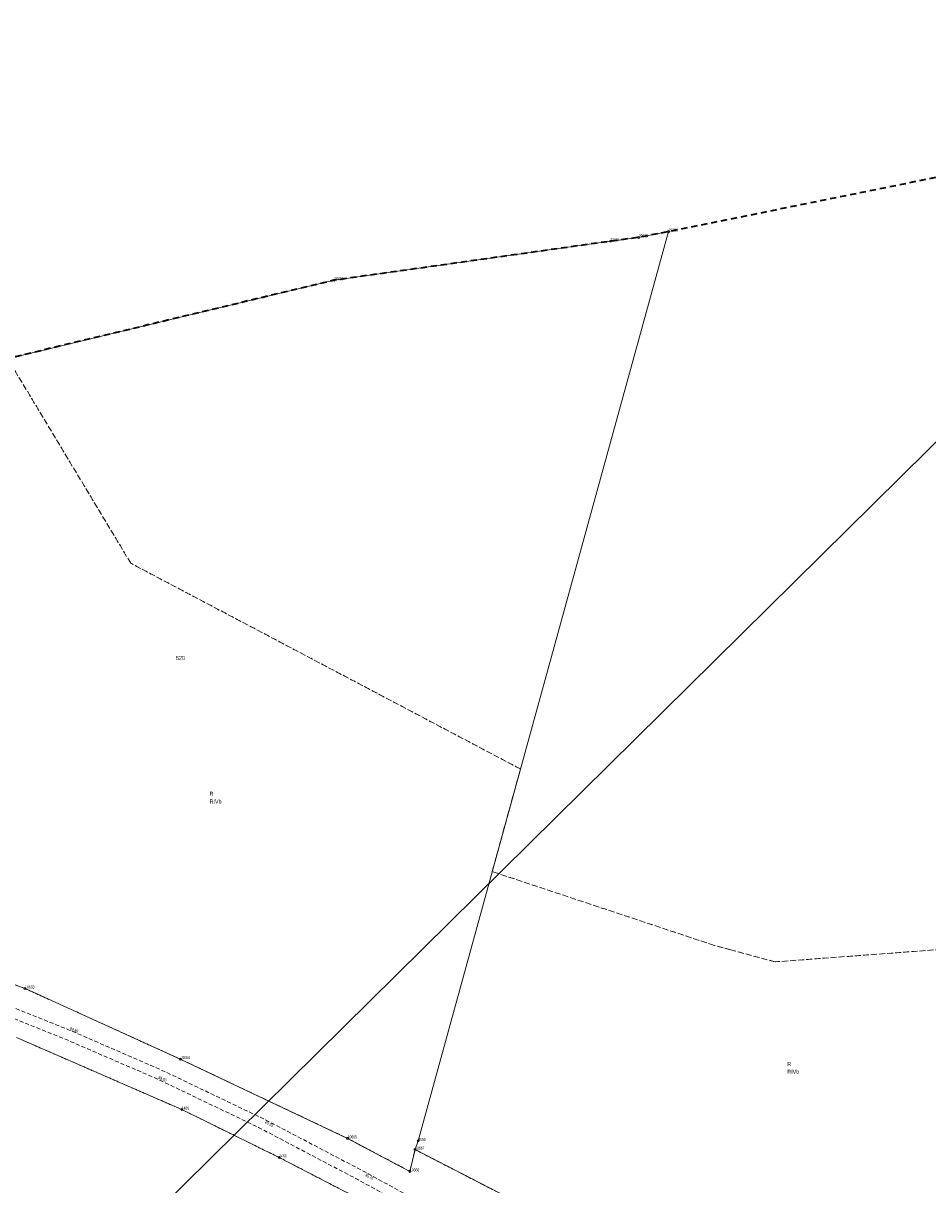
# Model space of a CAD drawing. Header units: metres. Extents: x 6524698 to 6533081, y 5883213 to 5896811.
# Tile 127 of 167: x 6527083 to 6527306, y 5894274 to 5894560. Entities that reach past the tile are written whole.
import ezdxf
from ezdxf import colors
from ezdxf.entities.mleader import LeaderData, LeaderLine
from ezdxf.enums import TextEntityAlignment as Align
from ezdxf.math import Vec2, Vec3

# ---------------------------------------------------------------- set-up
doc = ezdxf.new("R2010")
doc.units = ezdxf.units.M
doc.header["$MEASUREMENT"] = 0
for name, pattern in [('mapa zasadnicza$0$1.0_0.5', [1.5, 1, -0.5]), ('mapa zasadnicza$0$1.5_1.0', [2.5, 1.5, -1]), ('mapa zasadnicza$0$219-500', [0]), ('mapa zasadnicza$0$egkk-500', [2, 1.5, -0.5]), ('mapa zasadnicza$0$egug-500', [1, 0.5, -0.5])]:
    doc.linetypes.add(name, pattern=pattern)
doc.layers.get('0').update_dxf_attribs({"lineweight": 0})
for name, color, linetype in [('mapa zasadnicza$0$202-punkt graniczny', 7, 'Continuous'), ('mapa zasadnicza$0$202-punkt graniczny-Atr103', 7, 'Continuous'), ('mapa zasadnicza$0$209-oznaczenie konturu klasyfikacyjnego', 7, 'Continuous'), ('mapa zasadnicza$0$210-oznaczenie konturu użytku gruntowego', 7, 'Continuous'), ('mapa zasadnicza$0$211-numer działki ewidencyjnej', 7, 'Continuous'), ('mapa zasadnicza$0$216-obręb ewidencyjny', 7, 'Continuous'), ('mapa zasadnicza$0$217-kontur klasyfikacyjny', 7, 'Continuous'), ('mapa zasadnicza$0$218-kontur użytku gruntowego', 7, 'Continuous'), ('mapa zasadnicza$0$219-działka ewidencyjna', 7, 'Continuous'), ('mapa zasadnicza$0$chodnik', 7, 'Continuous'), ('mapa zasadnicza$0$pikieta sztuczna', 7, 'Continuous'), ('mapa zasadnicza$0$pikieta sztuczna-Atr2', 7, 'Continuous')]:
    doc.layers.add(name, color=color, linetype=linetype)
doc.styles.add('mapa zasadnicza$0$STANDARD', font='Working1250', dxfattribs={"width": 0.75})
doc.styles.get("Standard").update_dxf_attribs({"font": 'arial.ttf'})

# ---------------------------------------------------------------- blocks, each defined once
blk = doc.blocks.new('mapa zasadnicza$0$202')
at = {"color": 0, "linetype": 'Continuous', "lineweight": 0}
blk.add_circle((0, 0), 0.25, dxfattribs=at)
blk = doc.blocks.new('mapa zasadnicza$0$PW01')
at = {"linetype": 'Continuous', "lineweight": 13}
h = blk.add_hatch(color=0, dxfattribs=at)
edge = h.paths.add_edge_path()
edge.add_arc((0, 0), 0.045, 0, 360)

msp = doc.modelspace()

# ---------------------------------------------------------------- linework, layer by layer
at = {"layer": 'mapa zasadnicza$0$216-obręb ewidencyjny', "color": 7, "linetype": 'mapa zasadnicza$0$1.5_1.0', "lineweight": 35, "flags": 128}
msp.add_lwpolyline([(6528080.19, 5893144.58), (6528061.74, 5893201.21), (6528047.55, 5893241.88), (6528024.92, 5893315.29), (6528008.56, 5893361.13), (6527994.3, 5893412.78), (6527972.36, 5893501.34), (6527968.55, 5893513.63), (6527970.79, 5893518.44), (6527970.73, 5893522.51), (6527967.45, 5893552.31), (6527966.7, 5893563.53), (6527962.24, 5893630.13), (6528051.1, 5893681.86), (6528093.51, 5893704.95), (6528160.44, 5893751.29), (6528192.4, 5893787.97), (6528212.45, 5893801.88), (6528235.37, 5893817.79), (6528263.34, 5893839.22), (6528292.63, 5893867.35), (6528325.94, 5893899.11), (6528322.17, 5893903.05), (6528250.73, 5893995.91), (6528184.31, 5894083.49), (6528144.78, 5894142.59), (6528140.26, 5894150.17), (6528112.08, 5894189.3), (6528016.98, 5894319.35), (6528001.44, 5894344.63), (6527975.61, 5894386.54), (6527948.25, 5894431.11), (6527919.91, 5894480.01), (6527892.39, 5894527.5), (6527882.42, 5894543.56), (6527855.65, 5894587.93), (6527823.65, 5894640.97), (6527805.93, 5894633.3), (6527750.7, 5894622.26), (6527703.08, 5894611.82), (6527660.79, 5894602.88), (6527644.2, 5894599.12), (6527623.22, 5894594.36), (6527546.55, 5894577.52), (6527485.04, 5894564.12), (6527442.59, 5894555.97), (6527376.5, 5894538.97), (6527356.91, 5894534.04), (6527324.89, 5894525.35), (6527242.36, 5894508.66), (6527235, 5894507.23), (6527228.04, 5894506.29), (6527159.89, 5894496.69), (6527053.58, 5894471.18), (6527004.75, 5894459.61), (6526977.15, 5894360.97), (6526895.2, 5894390.7), (6526886.54, 5894409.25), (6526848.25, 5894423.17), (6526790.81, 5894405.63), (6526783.96, 5894403.77), (6526751.66, 5894393.24), (6526675.52, 5894369.12), (6526524.19, 5894423.84), (6526526.13, 5894397.23), (6526528.98, 5894342.85), (6526531.21, 5894300.39), (6526524.41, 5894296.52), (6526520.88, 5894294.84), (6526433.18, 5894243.61), (6526409.32, 5894231.32), (6526314.07, 5894204.53), (6526268.73, 5894188.91), (6526258.95, 5894183.01), (6526232.67, 5894174.45), (6526048.77, 5894185.58), (6526028.42, 5894185.14), (6525944.02, 5894189.55), (6525880.8, 5894192.86), (6525865.46, 5894208.87), (6525815.37, 5894268.24), (6525725.76, 5894354.61), (6525677.43, 5894405.04), (6525642.47, 5894443.85), (6525631.75, 5894455.74), (6525621.46, 5894467.17), (6525618.11, 5894470.89), (6525610.84, 5894478.96), (6525545.06, 5894551.99), (6525537.2, 5894560.72), (6525460.52, 5894338.76), (6525456.21, 5894326.33), (6525450.16, 5894308.9), (6525445.22, 5894294.63), (6525423.21, 5894231.15), (6525415.4, 5894208.63), (6525399.64, 5894161.49), (6525369.98, 5894072.79), (6525342.34, 5893997.91), (6525337.4, 5893981.36), (6525266.58, 5893924.52), (6525217.93, 5893885.48), (6525120.08, 5893806.06), (6525080.21, 5893781.94), (6525034.62, 5893753.64), (6524956.86, 5893706.08), (6524954.17, 5893701.72), (6524952.33, 5893698.77), (6524951.12, 5893696.84), (6524924.06, 5893653.68), (6524922.11, 5893650.61), (6524908.03, 5893628.41), (6524885.99, 5893594.37), (6524823.72, 5893494.6), (6524818.62, 5893484.85), (6524776.38, 5893404.01), (6524760.03, 5893372.45), (6524743.69, 5893340.87), (6524727.34, 5893309.3), (6524725.32, 5893305.6), (6524701.12, 5893258.79), (6524698.5, 5893253.75), (6524741.55, 5893198.86), (6524787.16, 5893135.47), (6524797.48, 5893113.55), (6524827.59, 5893049.65), (6524848.15, 5892993.16), (6524885, 5892891.94), (6524886.71, 5892887.25), (6524900.94, 5892860.83), (6524938.01, 5892801.88), (6524942.47, 5892794.78), (6524958.2, 5892763.24), (6524982.49, 5892709.34), (6524989.65, 5892692.64), (6525021.29, 5892644.7), (6525047.57, 5892607.1), (6525072.42, 5892559.28), (6525080.98, 5892544.34), (6525104.23, 5892503.81), (6525105.73, 5892501.2), (6525124.09, 5892461.96), (6525158, 5892390.4), (6525163.69, 5892366.6), (6525187.74, 5892266.07), (6525200.42, 5892203.7), (6525210.27, 5892167.69), (6525235.54, 5892075.31), (6525239, 5892035.46), (6525241.84, 5892018.03), (6525246.18, 5891943.28), (6525246.02, 5891937.6), (6525245.65, 5891924.05), (6525244.65, 5891887.35), (6525244.88, 5891861.21), (6525245.32, 5891811.32), (6525234.24, 5891649.83), (6525224.07, 5891546.78), (6525208.12, 5891507.31), (6525193.48, 5891471.08), (6525186.45, 5891448.59), (6525184.14, 5891444.14), (6525180.5, 5891437.11), (6525176.64, 5891433.3), (6525163.56, 5891420.57), (6525150.33, 5891406.73), (6525149.34, 5891405.88), (6525147.46, 5891404.1), (6525146.26, 5891402.89), (6525142.82, 5891399.45), (6525132.06, 5891389.06), (6525128.35, 5891385.34), (6525124.8, 5891381.67), (6525121.13, 5891378.06), (6525095.65, 5891351.83), (6525053.05, 5891307.97), (6525038.88, 5891292.8), (6525015.99, 5891261.95), (6524996.02, 5891237.19), (6524958.43, 5891186.61), (6524908.74, 5891119.69), (6524979.34, 5891082.37), (6525035.16, 5891054.09), (6525074.44, 5891035.78), (6525140.68, 5891002.24), (6525158.27, 5890993.31), (6525169.95, 5890987.37), (6525189.03, 5890979.26), (6525225.79, 5890963.63), (6525241.68, 5890952.94), (6525280.63, 5890926.71), (6525286.23, 5890923.62), (6525353.13, 5890886.67), (6525387.9, 5890862.89), (6525416.13, 5890848.06), (6525465.51, 5890821.53), (6525489.55, 5890809.17), (6525532.35, 5890788.13), (6525593.44, 5890757.92), (6525656.38, 5890722.42), (6525712.1, 5890690.97), (6525744.09, 5890674.26), (6525753.93, 5890669.12), (6525811.57, 5890638.94), (6525889.01, 5890598.56), (6525902.26, 5890595.95), (6525968.12, 5890559.29), (6526048.15, 5890515.81), (6526148.09, 5890465.98), (6526205.96, 5890434.59), (6526262.38, 5890404.11), (6526332.75, 5890374.64), (6526425.41, 5890334.29), (6526595.63, 5890279.11), (6526573.45, 5890132.21), (6526575.25, 5890133.06), (6526592.18, 5890129.32), (6526722.43, 5890098.71), (6526728.64, 5890098.03), (6526735.76, 5890098.07), (6526740.34, 5890097.85), (6526742.25, 5890097.45), (6526749.57, 5890095.95), (6526757.09, 5890094.4), (6526758.07, 5890090.77), (6526792.43, 5890086.11), (6526812.21, 5890083.05), (6526890.35, 5890080.91), (6526909.87, 5890084.83), (6526952.34, 5890094.44), (6526971.01, 5890104.38), (6526981, 5890111.26), (6526988.84, 5890116.67), (6527008.52, 5890134.26), (6527045.63, 5890148.55), (6527057.31, 5890152.25), (6527077.89, 5890166.68), (6527165.07, 5890215.69), (6527220.83, 5890245.22), (6527241.28, 5890253.87), (6527273.45, 5890274.12), (6527288.1, 5890288.63), (6527313.38, 5890308.14), (6527321.27, 5890314.22), (6527338.23, 5890321.73), (6527355.64, 5890331.57), (6527391.42, 5890349.92), (6527454.67, 5890547.02), (6527509.07, 5890729.27), (6527517.65, 5890758.02), (6527651.09, 5891150.82), (6527705.03, 5891299.34), (6527759.25, 5891463.12), (6527785.51, 5891547.1), (6527787.58, 5891553.86), (6527801.61, 5891598.79), (6527846.82, 5891746.29), (6528014.33, 5891830.31), (6528198.8, 5891907.55), (6528440.31, 5891996.73), (6528394.78, 5892128.68), (6528377.11, 5892179.95), (6528349.09, 5892260.65), (6528334.62, 5892315.93), (6528299.61, 5892411.02), (6528296.22, 5892421.59), (6528276.69, 5892498.16), (6528274.02, 5892507.32), (6528253.12, 5892581.84), (6528217.45, 5892695.43), (6528216.98, 5892718.27), (6528214.23, 5892726.13), (6528211.23, 5892742.29), (6528202.22, 5892766.07), (6528192.07, 5892792.85), (6528171.14, 5892860.59), (6528166.45, 5892875.8), (6528118.84, 5893029.51), (6528114.87, 5893046.22), (6528103.06, 5893080.73)], close=True, dxfattribs=at)
at = {"layer": 'mapa zasadnicza$0$217-kontur klasyfikacyjny', "color": 92, "linetype": 'mapa zasadnicza$0$egkk-500', "lineweight": 18, "flags": 128}
for points in [[(6527109.72, 5894426.89), (6527079.33, 5894477.36)], [(6527205.84, 5894376.17), (6527109.72, 5894426.89)], [(6527198.87, 5894350.88), (6527205.84, 5894376.17)], [(6527253.69, 5894332.66), (6527198.87, 5894350.88)], [(6527016.71, 5894346.47), (6527083.61, 5894322.04)], [(6527257.74, 5894331.57), (6527253.69, 5894332.66)], [(6527268.66, 5894328.61), (6527257.74, 5894331.57)], [(6527309.75, 5894331.69), (6527268.66, 5894328.61)], [(6527083.61, 5894322.04), (6527121.93, 5894304.64)], [(6527121.93, 5894304.64), (6527163.2, 5894285.09)], [(6527163.2, 5894285.09), (6527178.55, 5894276.96)], [(6527178.55, 5894276.96), (6527179.83, 5894282.32)], [(6527179.83, 5894282.32), (6527230.14, 5894256.42)]]:
    msp.add_lwpolyline(points, dxfattribs=at)
at = {"layer": 'mapa zasadnicza$0$218-kontur użytku gruntowego', "color": 3, "linetype": 'mapa zasadnicza$0$egug-500', "lineweight": 18, "flags": 128}
for points in [[(6527109.72, 5894426.89), (6527079.33, 5894477.36)], [(6527205.84, 5894376.17), (6527109.72, 5894426.89)], [(6527198.87, 5894350.88), (6527205.84, 5894376.17)], [(6527253.69, 5894332.66), (6527198.87, 5894350.88)], [(6527016.71, 5894346.47), (6527083.61, 5894322.04)], [(6527257.74, 5894331.57), (6527253.69, 5894332.66)], [(6527268.66, 5894328.61), (6527257.74, 5894331.57)], [(6527309.75, 5894331.69), (6527268.66, 5894328.61)], [(6527083.61, 5894322.04), (6527121.93, 5894304.64)], [(6527081.5, 5894309.97), (6527122.28, 5894292.2)], [(6527121.93, 5894304.64), (6527163.2, 5894285.09)], [(6527122.28, 5894292.2), (6527146.3, 5894280.39)], [(6527163.2, 5894285.09), (6527178.55, 5894276.96)], [(6527146.3, 5894280.39), (6527176.18, 5894264.9)], [(6527178.55, 5894276.96), (6527179.83, 5894282.32)], [(6527179.83, 5894282.32), (6527230.14, 5894256.42)]]:
    msp.add_lwpolyline(points, dxfattribs=at)
at = {"layer": 'mapa zasadnicza$0$219-działka ewidencyjna', "color": 7, "linetype": 'mapa zasadnicza$0$219-500', "lineweight": 18, "flags": 128}
for points in [[(6527242.36, 5894508.66), (6527180.62, 5894284.47)], [(6527228.04, 5894506.29), (6527235, 5894507.23)], [(6527235, 5894507.23), (6527242.36, 5894508.66)], [(6527159.89, 5894496.69), (6527228.04, 5894506.29)], [(6527053.58, 5894471.18), (6527159.89, 5894496.69)], [(6527016.71, 5894346.47), (6527083.61, 5894322.04)], [(6527083.61, 5894322.04), (6527121.93, 5894304.64)], [(6527122.28, 5894292.2), (6527081.5, 5894309.97)], [(6527121.93, 5894304.64), (6527163.2, 5894285.09)], [(6527146.3, 5894280.39), (6527122.28, 5894292.2)], [(6527163.2, 5894285.09), (6527178.55, 5894276.96)], [(6527180.62, 5894284.47), (6527179.83, 5894282.32)], [(6527176.18, 5894264.9), (6527146.3, 5894280.39)], [(6527178.55, 5894276.96), (6527179.83, 5894282.32)], [(6527179.83, 5894282.32), (6527230.14, 5894256.42)]]:
    msp.add_lwpolyline(points, dxfattribs=at)
at = {"layer": 'mapa zasadnicza$0$chodnik', "color": 7, "linetype": 'mapa zasadnicza$0$1.0_0.5', "lineweight": 18, "flags": 128}
msp.add_lwpolyline([(6526818.12, 5894413.97), (6526844.55, 5894404.43), (6526884.78, 5894389.96), (6526924.85, 5894374.77), (6526966.21, 5894360.07), (6526998.48, 5894348.67), (6527019.58, 5894341.16), (6527044.6, 5894331.62), (6527073.97, 5894320.04), (6527094.36, 5894311.88), (6527117.47, 5894301.86), (6527142.84, 5894289.73), (6527167.62, 5894276.72), (6527195.33, 5894261.65), (6527219.01, 5894248.2), (6527230.7, 5894241.2), (6527238.27, 5894236.48), (6527259.86, 5894222.24), (6527282.04, 5894206.87), (6527303.2, 5894191.74), (6527321.93, 5894177.62), (6527342.75, 5894160.27), (6527362.82, 5894142.83), (6527382.06, 5894125.49), (6527398.41, 5894110.19), (6527432.03, 5894076.92), (6527462.75, 5894046.12), (6527495.53, 5894012.67), (6527509.48, 5893998.69), (6527529.08, 5893979.02), (6527560.24, 5893947.95), (6527558.94, 5893945.78), (6527527.19, 5893977.48), (6527493.45, 5894011.3), (6527460.92, 5894044.58), (6527430.76, 5894074.78), (6527396.47, 5894108.66), (6527380.26, 5894123.85), (6527360.93, 5894141.23), (6527340.72, 5894158.77), (6527325.07, 5894171.95), (6527324.24, 5894172.53), (6527323.43, 5894172.86), (6527319.04, 5894176.32), (6527318.42, 5894177.1), (6527317.73, 5894177.74), (6527301.61, 5894189.88), (6527280.53, 5894204.93), (6527258.26, 5894220.36), (6527236.97, 5894234.34), (6527236.06, 5894234.82), (6527235.31, 5894235.05), (6527229.66, 5894238.5), (6527228.93, 5894239.31), (6527228.16, 5894239.82), (6527217.64, 5894246.17), (6527193.23, 5894259.95), (6527165.73, 5894274.91), (6527141.2, 5894287.8), (6527116.15, 5894299.79), (6527093.41, 5894309.6), (6527072.41, 5894318.02), (6527043.08, 5894329.59), (6527018.43, 5894338.98), (6526997.53, 5894346.39), (6526973.03, 5894355.04), (6526965.43, 5894357.73), (6526924.29, 5894372.35), (6526883.67, 5894387.72), (6526843.29, 5894402.29), (6526814.22, 5894412.78)], close=True, dxfattribs=at)

# ---------------------------------------------------------------- block references
at = {"layer": 'mapa zasadnicza$0$202-punkt graniczny', "color": 7, "linetype": 'Continuous', "lineweight": 18}
for p in [(6527228.04, 5894506.29), (6527235, 5894507.23), (6527242.36, 5894508.66), (6527159.89, 5894496.69), (6527083.61, 5894322.04), (6527121.93, 5894304.64), (6527122.28, 5894292.2), (6527163.2, 5894285.09), (6527180.62, 5894284.47), (6527146.3, 5894280.39), (6527179.83, 5894282.32), (6527178.55, 5894276.96)]:
    msp.add_blockref('mapa zasadnicza$0$202', p, dxfattribs=at)
at = {"layer": 'mapa zasadnicza$0$pikieta sztuczna', "color": 7, "linetype": 'Continuous', "lineweight": 13}
for p in [(6527094.36, 5894311.88), (6527116.15, 5894299.79), (6527142.84, 5894289.73), (6527167.62, 5894276.72)]:
    msp.add_blockref('mapa zasadnicza$0$PW01', p, dxfattribs=at)

# ---------------------------------------------------------------- texts
at = {"layer": 'mapa zasadnicza$0$202-punkt graniczny-Atr103', "color": 7, "style": 'mapa zasadnicza$0$STANDARD', "width": 0.667}
for s, p in [('29886', (6527242.36, 5894508.66)), ('29884', (6527228.04, 5894506.29)), ('29885', (6527235, 5894507.23)), ('29883', (6527159.89, 5894496.69)), ('10663', (6527083.61, 5894322.04)), ('10664', (6527121.93, 5894304.64)), ('1481', (6527122.28, 5894292.2)), ('10665', (6527163.2, 5894285.09)), ('9965', (6527180.62, 5894284.47)), ('1480', (6527146.3, 5894280.39)), ('10667', (6527179.83, 5894282.32)), ('10666', (6527178.55, 5894276.96))]:
    msp.add_text(s, height=0.75, dxfattribs=at).set_placement(p)
at = {"layer": 'mapa zasadnicza$0$209-oznaczenie konturu klasyfikacyjnego', "color": 3, "linetype": 'Continuous', "lineweight": 18, "style": 'mapa zasadnicza$0$STANDARD', "width": 0.79}
for p in [(6527129.16, 5894368.66), (6527271.68, 5894302.01)]:
    msp.add_text('RIVb', height=1, dxfattribs=at).set_placement(p, align=Align.TOP_LEFT)
at = {"layer": 'mapa zasadnicza$0$210-oznaczenie konturu użytku gruntowego', "color": 3, "linetype": 'Continuous', "lineweight": 18, "style": 'mapa zasadnicza$0$STANDARD', "width": 0.79}
for p in [(6527129.16, 5894369.56), (6527271.68, 5894302.91)]:
    msp.add_text('R', height=1, dxfattribs=at).set_placement(p)
at = {"layer": 'mapa zasadnicza$0$211-numer działki ewidencyjnej', "color": 7, "linetype": 'Continuous', "lineweight": 18, "style": 'mapa zasadnicza$0$STANDARD', "width": 0.79}
msp.add_text('520', height=1, dxfattribs=at).set_placement((6527120.87, 5894403.03))
at = {"layer": 'mapa zasadnicza$0$pikieta sztuczna-Atr2', "color": 7, "style": 'mapa zasadnicza$0$STANDARD', "width": 0.667}
for s, rotation, p in [('89.85', 337.117, (6527094.6, 5894311.87)), ('89.80', 336.995, (6527116.4, 5894299.83)), ('89.85', 331.745, (6527142.76, 5894288.86)), ('89.76', 333.636, (6527167.47, 5894275.77))]:
    msp.add_text(s, height=0.75, rotation=rotation, dxfattribs=at).set_placement(p)

# ---------------------------------------------------------------- leaders
at = {"color": 5, "lineweight": 5}
ml = msp.add_multileader_mtext('Standard', dxfattribs=at)
ml.set_content('{\\fISOCPEUR|b0|i0|c238|p34;\\H1.051939x;\\C5;Kolizja WN-TPU nr 4 i 5}', color=256)
ml.set_leader_properties()
ml.build(insert=Vec2(0, 0))
ml.multileader.update_dxf_attribs({"has_text_frame": 1, "text_left_attachment_type": 4, "text_right_attachment_type": 4, "arrow_head_size": 15})
ctx = ml.context
ctx.base_point, ctx.char_height, ctx.arrow_head_size, ctx.plane_origin = Vec3(6527343.979, 5894484.087), 50, 15, Vec3(6528036.744, 5894068.096)
ctx.left_attachment, ctx.right_attachment = 4, 4
notes = []
notes.append((ctx, [(1, (1, 1, 0), (6527335.979, 5894484.087), (1, 0), 8, [(1, [(6527057.932, 5894209.684)], 0, [])])]))
ctx.mtext.insert, ctx.mtext.width, ctx.mtext.flow_direction = Vec3(6527345.979, 5894552.463), 812.82244, 5
for ctx, leaders in notes:
    for number, flags, end, landing, length, lines in leaders:
        leader = LeaderData()
        leader.index, (leader.has_last_leader_line, leader.has_dogleg_vector, leader.attachment_direction) = number, flags
        leader.last_leader_point, leader.dogleg_vector, leader.dogleg_length = Vec3(end), Vec3(landing), length
        for number, points, colour, breaks in lines:
            line = LeaderLine()
            line.index, line.vertices, line.color, line.breaks = number, Vec3.list(points), colors.encode_raw_color(colour), breaks
            leader.lines.append(line)
        ctx.leaders.append(leader)

doc.saveas('drawing.dxf')
